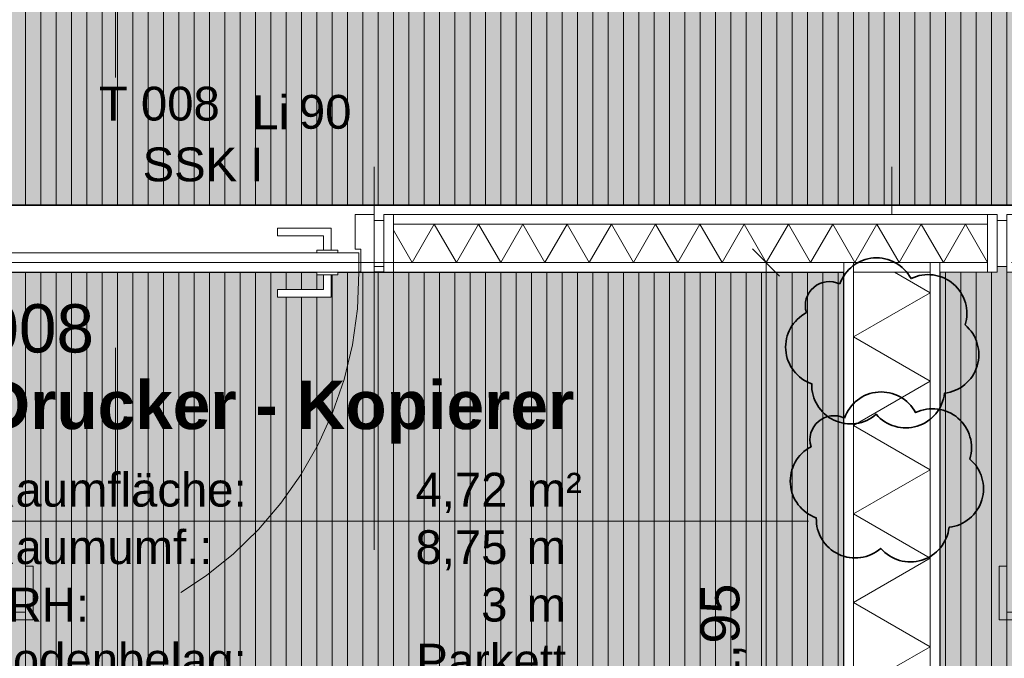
# Model space of a CAD drawing. Header units: metres. Extents: x -111 to 152, y -132 to 99.
# Tile 157 of 256: x -15.78 to -13.21, y -17.23 to -15.57. Entities that reach past the tile are written whole.
import ezdxf
from ezdxf.enums import TextEntityAlignment as Align

# ---------------------------------------------------------------- set-up
doc = ezdxf.new("R2010")
doc.units = ezdxf.units.M
doc.header["$PDMODE"] = 1
doc.header["$PDSIZE"] = -2
for name, pattern in [('Achsen 01', [5.291531, 3.175, -1.058062, 0.352704, -0.705764]), ('gestrichelt - 01', [2, 1, -1]), ('Raster 01', [2, 1, -1])]:
    doc.linetypes.add(name, pattern=pattern)
doc.layers.get('0').update_dxf_attribs({"lineweight": 25})
for name, color, linetype, lineweight in [('027_Tischlerarbeiten-340 Innentüren', 7, 'Continuous', 9), ('031_Metallbauarbeiten-340 Innentüren _ Elemente', 7, 'Continuous', 9), ('039_Trockenbauarbeiten-340 Gipskarton', 7, 'Continuous', 9), ('_1.35m (3D)', 7, 'Continuous', 9), ('_EG (2D)', 7, 'Continuous', 9), ('_EG - DS (2D)', 7, 'Continuous', 9), ('_GRU (2D)', 7, 'Continuous', 9), ('AV1-Schnitt Achsen', 7, 'Achsen 01', 18), ('AV1-Stempel-Raumstempel', 7, 'Continuous', 9), ('Keine', 7, 'Continuous', 9)]:
    doc.layers.add(name, color=color, linetype=linetype, lineweight=lineweight)
for name, color, linetype, lineweight, true_color in [('031_Metallbauarbeiten-350 Lamellendecke DS', 7, 'Continuous', 35, 0x666666), ('039_Trockenbauarbeiten-340 Dämmung', 7, 'Continuous', 9, 0xc0c0c0), ('AV1-Achsen', 1, 'Achsen 01', 18, 0xff0000), ('AV1-Anmerkungen', 1, 'Continuous', 35, 0xff0000), ('AV1-Raster', 7, 'Raster 01', 9, 0xa6a6a6), ('AV1-Stempel-Türnummern', 7, 'Continuous', 100, 0x02abea)]:
    doc.layers.add(name, color=color, linetype=linetype, lineweight=lineweight, true_color=true_color)
doc.layers.get('0').freeze()
doc.styles.add('Arial', font='arial.ttf')
doc.styles.add('Arial (bold)', font='arialbd.ttf')
doc.dimstyles.new('COE 50', dxfattribs={"dimtxt": 126.090495, "dimasz": 0.001414, "dimexe": 0.001, "dimexo": 0.01, "dimgap": 0.001, "dimtad": 1, "dimdec": 3, "dimtxsty": 'Arial', "dimblk": 'VW_SLASH-3', "dimblk1": 'VW_SLASH-3', "dimblk2": 'VW_SLASH-3', "dimcen": 0, "dimadec": 3, "dimazin": 0, "dimtfac": 0.8, "dimtdec": 3, "dimtix": 1, "dimtmove": 0, "dimatfit": 0, "dimldrblk": 'VW_SLASH-2', "dimfxl": 0.002, "dimfxlon": 1, "dimfrac": 2, "dimtolj": 1, "dimarcsym": 0})
pattern_1 = [(90, (0, 0), (0.04, 0), [])]

# ---------------------------------------------------------------- blocks, each defined once
blk = doc.blocks.new('Group-2')
at = {"layer": 'AV1-Raster'}
for p, q in [((-14.85, -22.95), (-14.85, 1.35)), ((-13.5, -22.95), (-13.5, 1.35)), ((1.35, -16.2), (-40.5, -16.2))]:
    blk.add_line(p, q, dxfattribs=at)
blk = doc.blocks.new('1.35m (3D)')
at = {"layer": 'AV1-Raster', "color": 7}
blk.add_blockref('Group-2', (0, 0), dxfattribs=at)
blk = doc.blocks.new('EG - DS (2D)')
at = {"layer": '031_Metallbauarbeiten-350 Lamellendecke DS', "linetype": 'Continuous', "lineweight": 0, "transparency": 33554508}
h = blk.add_hatch(color=254, dxfattribs=at)
h.paths.add_polyline_path([(-5.55, -5.525), (-31.125, -5.525), (-31.125, -7.35), (-25.575, -7.35), (-25.575, -13.625), (-23.075, -13.625), (-23.075, -7.975), (-16.075, -7.975), (-16.075, -13.625), (-23.075, -13.625), (-23.075, -16.075), (-16.075, -16.075), (-16.075, -16.05), (-5.55, -16.05)])
h.paths.add_polyline_path([(-8.0229, -7.95), (-8.0229, -13.65), (-13.575, -13.65), (-13.575, -7.95)])
at = {"layer": '031_Metallbauarbeiten-350 Lamellendecke DS', "linetype": 'Continuous', "lineweight": 9, "transparency": 33554508}
h = blk.add_hatch(dxfattribs=at)
h.set_pattern_fill('Lamellendecke', color=252, style=0, pattern_type=2)
h.set_pattern_definition(pattern_1)
h.paths.add_polyline_path([(-5.55, -5.525), (-31.125, -5.525), (-31.125, -7.35), (-25.575, -7.35), (-25.575, -13.625), (-23.075, -13.625), (-23.075, -7.975), (-16.075, -7.975), (-16.075, -13.625), (-23.075, -13.625), (-23.075, -16.075), (-16.075, -16.075), (-16.075, -16.05), (-5.55, -16.05)])
h.paths.add_polyline_path([(-8.0229, -7.95), (-8.0229, -13.65), (-13.575, -13.65), (-13.575, -7.95)])
at = {"layer": '031_Metallbauarbeiten-350 Lamellendecke DS', "linetype": 'Continuous', "lineweight": 0, "transparency": 33554508}
for points in [[(-13.375, -16.2), (-13.375, -21.385), (-9.525, -21.385), (-9.525, -16.2), (-10.6356, -16.2), (-10.6356, -16.3474), (-10.9317, -16.3474), (-10.9317, -16.2)], [(-16.075, -16.225), (-13.625, -16.225), (-13.625, -18.15), (-16.075, -18.15)]]:
    blk.add_hatch(color=254, dxfattribs=at).paths.add_polyline_path(points)
at = {"layer": '031_Metallbauarbeiten-350 Lamellendecke DS', "linetype": 'Continuous', "lineweight": 9, "transparency": 33554508}
h = blk.add_hatch(dxfattribs=at)
h.set_pattern_fill('Lamellendecke', color=252, style=0, pattern_type=2)
h.set_pattern_definition(pattern_1)
h.paths.add_polyline_path([(-13.375, -16.2), (-13.375, -21.385), (-9.525, -21.385), (-9.525, -16.2), (-10.6356, -16.2), (-10.6356, -16.3474), (-10.9317, -16.3474), (-10.9317, -16.2)])
h = blk.add_hatch(dxfattribs=at)
h.set_pattern_fill('Lamellendecke', color=252, style=0, pattern_type=2)
h.set_pattern_definition(pattern_1)
h.paths.add_polyline_path([(-16.075, -16.225), (-13.625, -16.225), (-13.625, -18.15), (-16.075, -18.15)])
at = {"layer": '031_Metallbauarbeiten-350 Lamellendecke DS', "flags": 128}
for points in [[(-5.55, -5.525), (-31.125, -5.525), (-31.125, -7.35), (-25.575, -7.35), (-25.575, -13.625), (-23.075, -13.625), (-23.075, -7.975), (-16.075, -7.975), (-16.075, -13.625), (-23.075, -13.625), (-23.075, -16.075), (-16.075, -16.075), (-16.075, -16.05), (-5.55, -16.05)], [(-13.375, -16.2), (-13.375, -21.385), (-9.525, -21.385), (-9.525, -16.2), (-10.6356, -16.2), (-10.6356, -16.3474), (-10.9317, -16.3474), (-10.9317, -16.2)], [(-16.075, -16.225), (-13.625, -16.225), (-13.625, -18.15), (-16.075, -18.15)]]:
    blk.add_lwpolyline(points, close=True, dxfattribs=at)
blk = doc.blocks.new('Group-70')
at = {"color": 255, "linetype": 'Continuous', "lineweight": 5}
blk.add_wipeout([(-21.475, 9.4), (-16.2, 9.4), (-16.2, 9.6), (-21.475, 9.6)], dxfattribs=at).dxf.layer = '039_Trockenbauarbeiten-340 Dämmung'
blk = doc.blocks.new('Group-71')
at = {"layer": '039_Trockenbauarbeiten-340 Dämmung', "transparency": 33554687, "flags": 128}
blk.add_lwpolyline([(-18.3573, 9.4), (-18.2418, 9.6), (-18.1264, 9.4), (-18.0109, 9.6), (-17.8954, 9.4), (-17.78, 9.6), (-17.6645, 9.4), (-17.549, 9.6), (-17.4335, 9.4), (-17.3181, 9.6), (-17.2026, 9.4), (-17.0871, 9.6), (-16.9717, 9.4), (-16.8562, 9.6), (-16.7407, 9.4), (-16.6253, 9.6), (-16.5098, 9.4), (-16.3943, 9.6), (-16.2788, 9.4), (-16.2, 9.5366)], dxfattribs=at)
blk = doc.blocks.new('Group-72')
at = {"layer": '039_Trockenbauarbeiten-340 Dämmung'}
blk.add_blockref('Group-70', (0, 0), dxfattribs=at)
at = {"layer": '039_Trockenbauarbeiten-340 Dämmung', "transparency": 33554687}
blk.add_blockref('Group-71', (0, 0), dxfattribs=at)
blk = doc.blocks.new('Parametric Object-6')
at = {"layer": '039_Trockenbauarbeiten-340 Dämmung', "color": 7, "transparency": 33554687}
blk.add_blockref('Group-72', (0, 0), dxfattribs=at)
at = {"layer": '039_Trockenbauarbeiten-340 Dämmung', "color": 0, "flags": 1}
for tag in ['IFC_UUID', 'instanceID', 'prm0_name', 'prm0_type', 'prm0_value', 'prm1_name', 'prm1_type', 'prm1_value', 'prm2_name', 'prm2_type', 'prm2_value', 'prm3_name', 'prm3_type', 'prm3_value', 'prm4_name', 'prm4_type', 'prm4_value', 'prm5_name', 'prm5_type', 'prm5_value', 'prm6_name', 'prm6_type', 'prm6_value']:
    blk.add_attdef(tag, (-13.6, -21.475), '', height=0.00018, dxfattribs=at)
blk = doc.blocks.new('Group-147')
at = {"color": 255, "linetype": 'Continuous', "lineweight": 5}
blk.add_wipeout([(-16.1, 13.25), (-16.1, 14.8), (-16.2, 14.8), (-16.2, 13.25)], dxfattribs=at).dxf.layer = '039_Trockenbauarbeiten-340 Dämmung'
blk = doc.blocks.new('Group-148')
at = {"layer": '039_Trockenbauarbeiten-340 Dämmung', "transparency": 33554687, "flags": 128}
blk.add_lwpolyline([(-16.2, 13.25), (-16.1, 13.3077), (-16.2, 13.3655), (-16.1, 13.4232), (-16.2, 13.4809), (-16.1, 13.5387), (-16.2, 13.5964), (-16.1, 13.6541), (-16.2, 13.7119), (-16.1, 13.7696), (-16.2, 13.8274), (-16.1, 13.8851), (-16.2, 13.9428), (-16.1, 14.0006), (-16.2, 14.0583), (-16.1, 14.116), (-16.2, 14.1738), (-16.1, 14.2315), (-16.2, 14.2892), (-16.1, 14.347), (-16.2, 14.4047), (-16.1, 14.4624), (-16.2, 14.5202), (-16.1, 14.5779), (-16.2, 14.6356), (-16.1, 14.6934), (-16.2, 14.7511), (-16.1153, 14.8)], dxfattribs=at)
blk = doc.blocks.new('Group-149')
at = {"layer": '039_Trockenbauarbeiten-340 Dämmung'}
blk.add_blockref('Group-147', (0, 0), dxfattribs=at)
at = {"layer": '039_Trockenbauarbeiten-340 Dämmung', "transparency": 33554687}
blk.add_blockref('Group-148', (0, 0), dxfattribs=at)
blk = doc.blocks.new('Parametric Object-16')
at = {"layer": '039_Trockenbauarbeiten-340 Dämmung', "color": 7, "transparency": 33554687}
blk.add_blockref('Group-149', (0, 0), dxfattribs=at)
at = {"layer": '039_Trockenbauarbeiten-340 Dämmung', "color": 0, "flags": 1}
for tag in ['IFC_UUID', 'instanceID', 'prm0_name', 'prm0_type', 'prm0_value', 'prm1_name', 'prm1_type', 'prm1_value', 'prm2_name', 'prm2_type', 'prm2_value', 'prm3_name', 'prm3_type', 'prm3_value', 'prm4_name', 'prm4_type', 'prm4_value', 'prm5_name', 'prm5_type', 'prm5_value', 'prm6_name', 'prm6_type', 'prm6_value']:
    blk.add_attdef(tag, (-14.8, -16.2), '', height=0.00018, dxfattribs=at)
blk = doc.blocks.new('COE - Innentür 1.10 _ 0.15')
at = {"layer": '027_Tischlerarbeiten-340 Innentüren', "color": 253, "linetype": 'gestrichelt - 01', "lineweight": 9, "transparency": 33554687, "flags": 128}
for points in [[(0.9825, 1.0375), (0.9625, 1.0375), (0.9625, 1.075), (0.8425, 1.075), (0.8425, 1.095), (0.9825, 1.095)], [(0.085, 1.03), (1.055, 1.03), (1.055, 0.98), (0.085, 0.98)], [(0.945, 1.03), (0.945, 1.0375), (1, 1.0375), (1, 1.03)], [(0.945, 0.9725), (0.945, 0.98), (1, 0.98), (1, 0.9725)], [(0.9825, 0.9725), (0.9625, 0.9725), (0.9625, 0.935), (0.8425, 0.935), (0.8425, 0.915), (0.9825, 0.915)]]:
    blk.add_lwpolyline(points, close=True, dxfattribs=at)
at = {"layer": '027_Tischlerarbeiten-340 Innentüren', "color": 253, "linetype": 'gestrichelt - 01', "lineweight": 9, "transparency": 33554687}
blk.add_arc((0.0825, 1.0375), 0.9725, 269.5581, 356.6163, dxfattribs=at)
at = {"color": 255}
for points in [[(-0.06, 1.1), (0.06, 1.1), (0.06, 1.075), (-0.06, 1.075)], [(-0.06, 0.025), (0.06, 0.025), (0.06, 0), (-0.06, 0)]]:
    blk.add_wipeout(points, dxfattribs=at).dxf.layer = '027_Tischlerarbeiten-340 Innentüren'
at = {"layer": '027_Tischlerarbeiten-340 Innentüren', "flags": 128}
for points in [[(-0.06, 1.1), (0.06, 1.1), (0.06, 1.075), (-0.06, 1.075)], [(-0.06, 0.025), (0.06, 0.025), (0.06, 0), (-0.06, 0)]]:
    blk.add_lwpolyline(points, close=True, dxfattribs=at)
at = {"color": 255}
blk.add_wipeout([(0.075, 0.06), (0.015, 0.06), (0.015, 0.075), (-0.075, 0.075), (-0.075, 0.025), (0.075, 0.025)], dxfattribs=at).dxf.layer = '027_Tischlerarbeiten-340 Innentüren'
at = {"layer": '027_Tischlerarbeiten-340 Innentüren', "flags": 128}
blk.add_lwpolyline([(0.075, 0.06), (0.015, 0.06), (0.015, 0.075), (-0.075, 0.075), (-0.075, 0.025), (0.075, 0.025)], close=True, dxfattribs=at)
at = {"color": 255}
blk.add_wipeout([(0.075, 1.035), (0.075, 0.065), (0.025, 0.065), (0.025, 1.035)], dxfattribs=at).dxf.layer = '027_Tischlerarbeiten-340 Innentüren'
at = {"layer": '027_Tischlerarbeiten-340 Innentüren', "flags": 128}
blk.add_lwpolyline([(0.075, 1.035), (0.075, 0.065), (0.025, 0.065), (0.025, 1.035)], close=True, dxfattribs=at)
at = {"color": 255}
for points in [[(0.075, 1.04), (0.015, 1.04), (0.015, 1.025), (-0.075, 1.025), (-0.075, 1.075), (0.075, 1.075)], [(0.0175, 0.1375), (0.0175, 0.1575), (-0.02, 0.1575), (-0.02, 0.2775), (-0.04, 0.2775), (-0.04, 0.1375)], [(0.0825, 0.1375), (0.0825, 0.1575), (0.12, 0.1575), (0.12, 0.2775), (0.14, 0.2775), (0.14, 0.1375)]]:
    blk.add_wipeout(points, dxfattribs=at).dxf.layer = '027_Tischlerarbeiten-340 Innentüren'
at = {"layer": '027_Tischlerarbeiten-340 Innentüren', "flags": 128}
for points in [[(0.075, 1.04), (0.015, 1.04), (0.015, 1.025), (-0.075, 1.025), (-0.075, 1.075), (0.075, 1.075)], [(0.0175, 0.1375), (0.0175, 0.1575), (-0.02, 0.1575), (-0.02, 0.2775), (-0.04, 0.2775), (-0.04, 0.1375)], [(0.0825, 0.1375), (0.0825, 0.1575), (0.12, 0.1575), (0.12, 0.2775), (0.14, 0.2775), (0.14, 0.1375)]]:
    blk.add_lwpolyline(points, close=True, dxfattribs=at)
at = {"color": 255}
for points in [[(0.09, 1.0375), (0.0878, 1.0322), (0.0825, 1.03), (0.0772, 1.0322), (0.075, 1.0375), (0.0772, 1.0428), (0.0825, 1.045), (0.0878, 1.0428)], [(0.0175, 0.175), (0.025, 0.175), (0.025, 0.12), (0.0175, 0.12)], [(0.075, 0.175), (0.0825, 0.175), (0.0825, 0.12), (0.075, 0.12)]]:
    blk.add_wipeout(points, dxfattribs=at).dxf.layer = '027_Tischlerarbeiten-340 Innentüren'
at = {"layer": '027_Tischlerarbeiten-340 Innentüren', "flags": 128}
for points in [[(0.0175, 0.175), (0.025, 0.175), (0.025, 0.12), (0.0175, 0.12)], [(0.075, 0.175), (0.0825, 0.175), (0.0825, 0.12), (0.075, 0.12)]]:
    blk.add_lwpolyline(points, close=True, dxfattribs=at)
at = {"layer": '027_Tischlerarbeiten-340 Innentüren'}
blk.add_circle((0.0825, 1.0375), 0.0075, dxfattribs=at)
blk = doc.blocks.new('Türnummer 2 - Innentür')
at = {"layer": '031_Metallbauarbeiten-340 Innentüren _ Elemente', "char_height": 0.08826, "attachment_point": 8, "line_spacing_factor": 0.965511, "style": 'Arial'}
for s, insert in [('Li', (0, -0.0671)), ('90', (0.1423, -0.0671))]:
    blk.add_mtext(s, dxfattribs=dict(at, insert=insert))
at = {"layer": '031_Metallbauarbeiten-340 Innentüren _ Elemente', "style": 'Arial'}
blk.add_attdef('Türnummer', text='', height=0.0883, dxfattribs=at).set_placement((-0.2903, -0.071), align=Align.BOTTOM_CENTER)
at = {"layer": '031_Metallbauarbeiten-340 Innentüren _ Elemente', "color": 7, "transparency": 33554687, "style": 'Arial'}
blk.add_attdef('Schallschutzklasse', text='', height=0.0883, dxfattribs=at).set_placement((-0.1763, -0.2296), align=Align.BOTTOM_CENTER)
at = {"layer": 'Keine', "color": 0, "flags": 1}
for tag, p in [('Lichte_Breite', (-0.4481, -0.3885)), ('Panikfunktion', (-0.4481, -0.5473)), ('AT-Nr.', (-0.4481, -0.7062))]:
    blk.add_attdef(tag, p, '', height=0.0883, dxfattribs=at)
blk = doc.blocks.new('Raumstempel - Symbol - 1 (2D)')
at = {"layer": 'AV1-Stempel-Raumstempel', "attachment_point": 1, "line_spacing_factor": 0.967919, "style": 'Arial'}
for s, insert, char_height in [('Raumfläche:', (0.2, -0.6736), 0.088263), ('m²', (1.6225, -0.6736), 0.08826), ('Raumumf.:', (0.2, -0.8236), 0.08826), ('m', (1.6225, -0.8236), 0.0883), ('LRH:', (0.2, -0.9736), 0.08826), ('m', (1.6225, -0.9736), 0.0883), ('Bodenbelag:', (0.2, -1.118), 0.088263), ('Decke:', (0.2, -1.4131), 0.08826), ('Höhe DA:', (0.2, -1.5607), 0.08826), ('m', (1.6225, -1.5625), 0.0883)]:
    blk.add_mtext(s, dxfattribs=dict(at, insert=insert, char_height=char_height))
at = {"layer": 'AV1-Stempel-Raumstempel'}
for tag, style, p in [('Raumnummer', 'Arial', (0.2, -0.2337)), ('Raumname', 'Arial (bold)', (0.2, -0.4337))]:
    blk.add_attdef(tag, text='', height=0.1261, dxfattribs=dict(at, style=style)).set_placement(p, align=Align.TOP_LEFT)
at = {"layer": 'AV1-Stempel-Raumstempel', "style": 'Arial'}
for tag, p in [('Raumfläche', (1.5725, -0.6736)), ('Raumumfang', (1.5725, -0.8236)), ('LRH', (1.5725, -0.9736)), ('Bodenbelag', (1.7253, -1.1199)), ('Bodendetail', (1.7253, -1.2674)), ('Decke', (1.7278, -1.415)), ('Höhe_DA', (1.5725, -1.5625))]:
    blk.add_attdef(tag, text='', height=0.0883, dxfattribs=at).set_placement(p, align=Align.TOP_RIGHT)
blk = doc.blocks.new('Revision Cloud Object')
at = {"layer": 'AV1-Anmerkungen', "color": 165, "lineweight": 35, "transparency": 33554687, "flags": 128}
blk.add_lwpolyline([(-0.112, 0.1581, -0.298217), (-0.0238, 0.226, -0.298217), (0.0737, 0.1724, -0.298217), (0.1841, 0.158, -0.298217), (0.215, 0.0511, -0.298217), (0.2463, -0.0557, -0.298217), (0.1609, -0.127, -0.298217), (0.0899, -0.2128, -0.298217), (-0.0171, -0.182, -0.298217), (-0.1273, -0.1973, -0.298217), (-0.1854, -0.1024, -0.298217), (-0.2531, -0.014, -0.298217), (-0.1992, 0.0833, -0.298217), (-0.1801, 0.1493, -0.298217), (-0.112, 0.1581)], format="xyb", close=True, dxfattribs=at)
blk = doc.blocks.new('Revision Cloud Object-1')
at = {"layer": 'AV1-Anmerkungen', "color": 85, "lineweight": 35, "transparency": 33554687, "flags": 128}
blk.add_lwpolyline([(-0.112, 0.1581, -0.298217), (-0.0238, 0.226, -0.298217), (0.0737, 0.1724, -0.298217), (0.1841, 0.158, -0.298217), (0.215, 0.0511, -0.298217), (0.2463, -0.0557, -0.298217), (0.1609, -0.127, -0.298217), (0.0899, -0.2128, -0.298217), (-0.0171, -0.182, -0.298217), (-0.1273, -0.1973, -0.298217), (-0.1854, -0.1024, -0.298217), (-0.2531, -0.014, -0.298217), (-0.1992, 0.0833, -0.298217), (-0.1801, 0.1493, -0.298217), (-0.112, 0.1581)], format="xyb", close=True, dxfattribs=at)
blk = doc.blocks.new('VW_SLASH-3')
at = {"color": 0, "linetype": 'ByBlock', "lineweight": -2, "transparency": 16777216}
blk.add_line((0, 0), (-1, 0), dxfattribs=at)
at = {"color": 0, "linetype": 'Continuous', "lineweight": 15, "transparency": 16777216, "flags": 128}
blk.add_lwpolyline([(0.5, 0.5), (-0.5, -0.5)], dxfattribs=at)
blk = doc.blocks.new('*D1650')
at = {"layer": '031_Metallbauarbeiten-340 Innentüren _ Elemente', "color": 0, "linetype": 'Continuous', "lineweight": -2, "transparency": 33554687}
for p, q in [((-13.188, -16.2), (-13.038, -16.2)), ((-13.088, -21.4043), (-13.088, -16.2707)), ((-13.188, -21.475), (-13.038, -21.475))]:
    blk.add_line(p, q, dxfattribs=at)
at = {"layer": 'Defpoints', "color": 0, "transparency": 33554687}
for p in [(-13.625, -16.2), (-13.088, -16.2), (-13.625, -21.475)]:
    blk.add_point(p, dxfattribs=at)
at = {"layer": '031_Metallbauarbeiten-340 Innentüren _ Elemente', "color": 0, "lineweight": -2, "xscale": 0.070693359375, "yscale": 0.070693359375, "zscale": 0.070693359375}
for p, rotation in [((-13.088, -16.2), 90), ((-13.088, -21.475), 270)]:
    blk.add_blockref('VW_SLASH-3', p, dxfattribs=dict(at, rotation=rotation))
at = {"layer": '031_Metallbauarbeiten-340 Innentüren _ Elemente', "color": 0, "lineweight": 25, "transparency": 33554687, "insert": (-13.2154, -18.8375), "char_height": 0.100872, "attachment_point": 5, "rotation": 90, "style": 'Arial'}
blk.add_mtext('\\A1;5,27\\S5^ ;', dxfattribs=at)
blk = doc.blocks.new('VW_SLASH-2')
at = {"color": 0, "linetype": 'ByBlock', "lineweight": -2, "transparency": 16777216}
blk.add_line((0, 0), (-1, 0), dxfattribs=at)
at = {"color": 0, "linetype": 'Continuous', "lineweight": 15, "transparency": 16777216, "flags": 128}
blk.add_lwpolyline([(0.5, 0.5), (-0.5, -0.5)], dxfattribs=at)
blk = doc.blocks.new('*D1651')
at = {"layer": '031_Metallbauarbeiten-340 Innentüren _ Elemente', "color": 0, "linetype": 'Continuous', "lineweight": -2, "transparency": 33554687}
for p, q in [((-13.728, -16.2), (-13.878, -16.2)), ((-13.828, -18.0793), (-13.828, -16.2707)), ((-13.728, -18.15), (-13.878, -18.15))]:
    blk.add_line(p, q, dxfattribs=at)
at = {"layer": 'Defpoints', "color": 0, "transparency": 33554687}
for p in [(-13.828, -16.2), (-13.625, -16.2), (-13.625, -18.15)]:
    blk.add_point(p, dxfattribs=at)
at = {"layer": '031_Metallbauarbeiten-340 Innentüren _ Elemente', "color": 0, "lineweight": -2, "xscale": 0.070693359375, "yscale": 0.070693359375, "zscale": 0.070693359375}
for p, rotation in [((-13.828, -16.2), 90), ((-13.828, -18.15), 270)]:
    blk.add_blockref('VW_SLASH-3', p, dxfattribs=dict(at, rotation=rotation))
at = {"layer": '031_Metallbauarbeiten-340 Innentüren _ Elemente', "color": 0, "lineweight": 25, "transparency": 33554687, "insert": (-13.9386, -17.175), "char_height": 0.10087, "attachment_point": 5, "rotation": 90, "style": 'Arial'}
blk.add_mtext('\\A1;1,95', dxfattribs=at)
blk = doc.blocks.new('Group-718')
at = {"layer": 'AV1-Achsen'}
blk.add_line((-43.35, -16.2), (4.2, -16.2), dxfattribs=at)
blk = doc.blocks.new('Group-723')
at = {"layer": 'AV1-Schnitt Achsen'}
blk.add_line((-43.35, -16.875), (4.2, -16.875), dxfattribs=at)
blk = doc.blocks.new('Group-726')
at = {"layer": 'AV1-Schnitt Achsen'}
blk.add_line((-15.525, -26.3), (-15.525, 4.7), dxfattribs=at)
blk = doc.blocks.new('GRU (2D)')
at = {"layer": 'AV1-Achsen', "color": 7}
blk.add_blockref('Group-718', (0, 0), dxfattribs=at)
at = {"layer": 'AV1-Schnitt Achsen', "color": 7}
for name in ['Group-726', 'Group-723']:
    blk.add_blockref(name, (0, 0), dxfattribs=at)
blk = doc.blocks.new('EG (2D)')
at = {"layer": '027_Tischlerarbeiten-340 Innentüren', "color": 7, "xscale": -1, "rotation": 90}
for p in [(-14.825, -16.15), (-12.125, -16.15)]:
    blk.add_blockref('COE - Innentür 1.10 _ 0.15', p, dxfattribs=at)
at = {"layer": 'AV1-Stempel-Türnummern', "color": 7}
blk.add_blockref('Türnummer 2 - Innentür', (-15.1204, -15.785), dxfattribs=at).add_auto_attribs({'Türnummer': 'T 008', 'Schallschutzklasse': 'SSK I'})
at = {"color": 255}
blk.add_wipeout([(-13.45, -21.475), (-13.45, -16.2), (-13.55, -16.2), (-13.55, -21.475)], dxfattribs=at).dxf.layer = '039_Trockenbauarbeiten-340 Dämmung'
at = {"layer": '039_Trockenbauarbeiten-340 Dämmung', "flags": 128}
blk.add_lwpolyline([(-13.45, -21.475), (-13.45, -16.2), (-13.55, -16.2), (-13.55, -21.475)], close=True, dxfattribs=at)
at = {"layer": 'AV1-Stempel-Raumstempel'}
blk.add_blockref('Raumstempel - Symbol - 1 (2D)', (-16.075, -16.075), dxfattribs=at).add_auto_attribs({'Raumname': 'Drucker - Kopierer', 'Raumnummer': '008', 'Bodendetail': '(BA 1.1)', 'Raumfläche': '4,72', 'LRH': '3', 'Raumumfang': '8,75', 'Höhe_DA': '0,25', 'Decke': 'Lamellendecke', 'Bodenbelag': 'Parkett'})
at = {"layer": '039_Trockenbauarbeiten-340 Dämmung', "rotation": 90}
blk.add_blockref('Parametric Object-6', (-4, 0), dxfattribs=at)
blk.add_blockref('Parametric Object-16', (0, 0), dxfattribs=at)
at = {"color": 255}
for points in [[(-13.25, -16.075), (-14.8, -16.075), (-14.8, -16.1), (-13.25, -16.1)], [(-13.25, -16.2), (-14.8, -16.2), (-14.8, -16.225), (-13.25, -16.225)]]:
    blk.add_wipeout(points, dxfattribs=at).dxf.layer = '039_Trockenbauarbeiten-340 Gipskarton'
at = {"layer": '039_Trockenbauarbeiten-340 Gipskarton', "flags": 128}
for points in [[(-13.25, -16.075), (-14.8, -16.075), (-14.8, -16.1), (-13.25, -16.1)], [(-13.25, -16.2), (-14.8, -16.2), (-14.8, -16.225), (-13.25, -16.225)]]:
    blk.add_lwpolyline(points, close=True, dxfattribs=at)
at = {"color": 255}
for points in [[(-14.825, -16.225), (-14.825, -16.075), (-14.8, -16.075), (-14.8, -16.225)], [(-13.25, -16.225), (-13.25, -16.075), (-13.225, -16.075), (-13.225, -16.225)], [(-13.6, -16.2), (-13.625, -16.2), (-13.625, -21.475), (-13.6, -21.475)], [(-13.375, -16.2), (-13.4, -16.2), (-13.4, -21.475), (-13.375, -21.475)]]:
    blk.add_wipeout(points, dxfattribs=at).dxf.layer = '039_Trockenbauarbeiten-340 Gipskarton'
at = {"layer": '039_Trockenbauarbeiten-340 Gipskarton', "flags": 128}
for points in [[(-14.825, -16.225), (-14.825, -16.075), (-14.8, -16.075), (-14.8, -16.225)], [(-13.25, -16.225), (-13.25, -16.075), (-13.225, -16.075), (-13.225, -16.225)], [(-13.6, -16.2), (-13.625, -16.2), (-13.625, -21.475), (-13.6, -21.475)], [(-13.375, -16.2), (-13.4, -16.2), (-13.4, -21.475), (-13.375, -21.475)]]:
    blk.add_lwpolyline(points, close=True, dxfattribs=at)
at = {"layer": 'AV1-Anmerkungen', "color": 165}
blk.add_blockref('Revision Cloud Object', (-13.5235, -16.4141), dxfattribs=at)
at = {"layer": 'AV1-Anmerkungen', "color": 85}
blk.add_blockref('Revision Cloud Object-1', (-13.5115, -16.764), dxfattribs=at)
at = {"layer": '031_Metallbauarbeiten-340 Innentüren _ Elemente', "color": 7, "linetype": 'Continuous', "lineweight": 25, "transparency": 33554687}
for base, p1, text, picture, middle in [((-13.828, -16.2), (-13.625, -18.15), '1,95', '*D1651', (-13.9386, -17.175)), ((-13.088, -16.2), (-13.625, -21.475), '5,27\\S5^ ;', '*D1650', (-13.2154, -18.8375))]:
    dim = blk.add_linear_dim(base=base, p1=p1, p2=(-13.625, -16.2), angle=270, text=text, dimstyle='COE 50', override={"dimtxt": 0.100872, "dimasz": 0.070693, "dimexe": 0.05, "dimgap": 0.05, "dimpost": '<>', "dimtxsty": 'Arial', "dimtmove": 2, "dimfxl": 0.1}, dxfattribs=at)
    dim.commit()
    dim.dimension.update_dxf_attribs({"geometry": picture, "text_midpoint": middle})

msp = doc.modelspace()

# ---------------------------------------------------------------- block references
at = {"layer": '_1.35m (3D)'}
msp.add_blockref('1.35m (3D)', (0, 0), dxfattribs=at)

# ---------------------------------------------------------------- next in the draw order: block references
at = {"layer": '_EG - DS (2D)'}
msp.add_blockref('EG - DS (2D)', (0, 0), dxfattribs=at)

# ---------------------------------------------------------------- next in the draw order: block references
at = {"layer": '_EG (2D)'}
msp.add_blockref('EG (2D)', (0, 0), dxfattribs=at)

# ---------------------------------------------------------------- next in the draw order: block references
at = {"layer": '_GRU (2D)'}
msp.add_blockref('GRU (2D)', (0, 0), dxfattribs=at)

doc.saveas('drawing.dxf')
